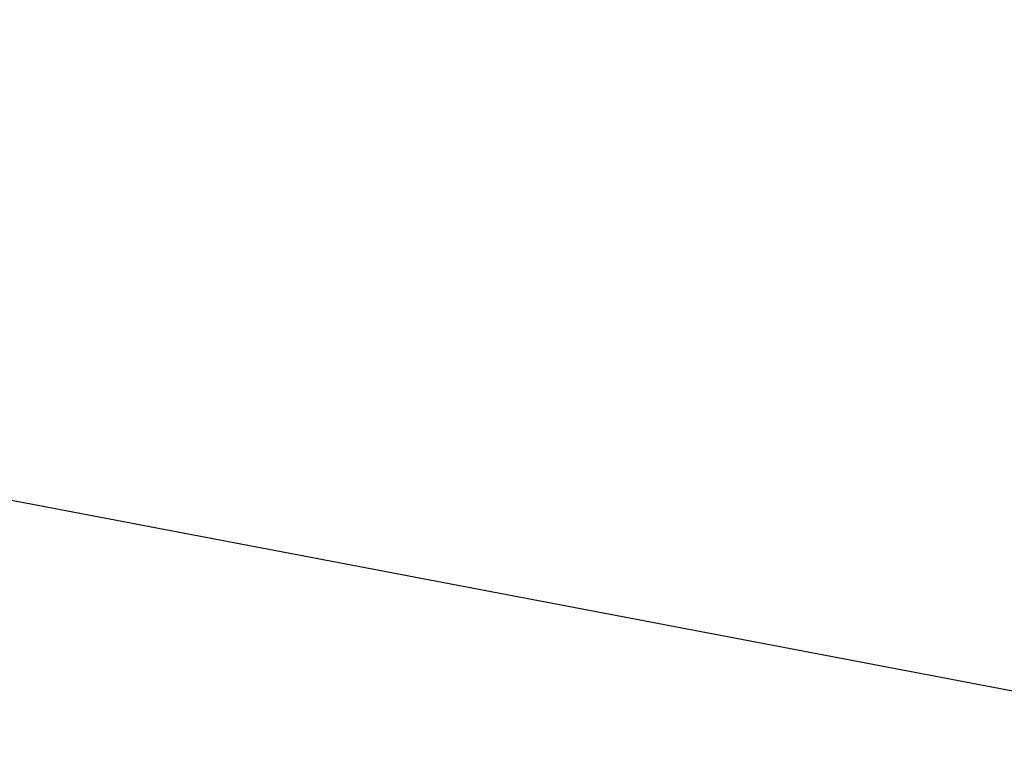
# Model space of a CAD drawing. Header units: metres. Extents: x -50 to 50, y -86 to 50.
# Tile 77 of 252: x 10.0663 to 10.0895, y -75.9855 to -75.9681. Entities that reach past the tile are written whole.
import ezdxf

# ---------------------------------------------------------------- set-up
doc = ezdxf.new("R2010")
doc.units = ezdxf.units.M
doc.layers.add('solid_MONTA1__SW0001', color=7, linetype='CONTINUOUS')

msp = doc.modelspace()

# ---------------------------------------------------------------- linework, layer by layer
at = {"layer": 'solid_MONTA1__SW0001'}
for points in [[(10.053515, -75.977013, 184.17865), (11.010914, -24.735353, 183.803131), (10.053784, -75.964775, 184.178558)], [(12.339052, -75.98291, 189.822708), (12.340406, -75.919464, 189.823029), (6.302178, -63.681835, 190.151154)], [(10.052781, -82.807983, 189.896255), (10.082159, -82.784012, 189.89505), (6.302178, -63.681835, 190.151154)], [(10.067705, -75.337036, 184.174088), (10.068029, -75.322487, 184.173996), (10.54824, -76.071144, 184.260925)], [(10.068029, -75.322487, 184.173996), (10.564219, -75.332436, 184.255646), (10.54824, -76.071144, 184.260925)], [(10.067382, -75.35154, 184.174194), (10.067705, -75.337036, 184.174088), (10.54824, -76.071144, 184.260925)], [(10.06706, -75.365982, 184.174301), (10.067382, -75.35154, 184.174194), (10.54824, -76.071144, 184.260925)], [(10.066739, -75.380379, 184.174408), (10.06706, -75.365982, 184.174301), (10.54824, -76.071144, 184.260925)], [(10.06642, -75.394714, 184.1745), (10.066739, -75.380379, 184.174408), (10.54824, -76.071144, 184.260925)], [(10.053248, -75.989212, 184.178741), (10.053515, -75.977013, 184.17865), (10.54824, -76.071144, 184.260925)]]:
    msp.add_3dface(points, dxfattribs=at)

doc.saveas('drawing.dxf')
